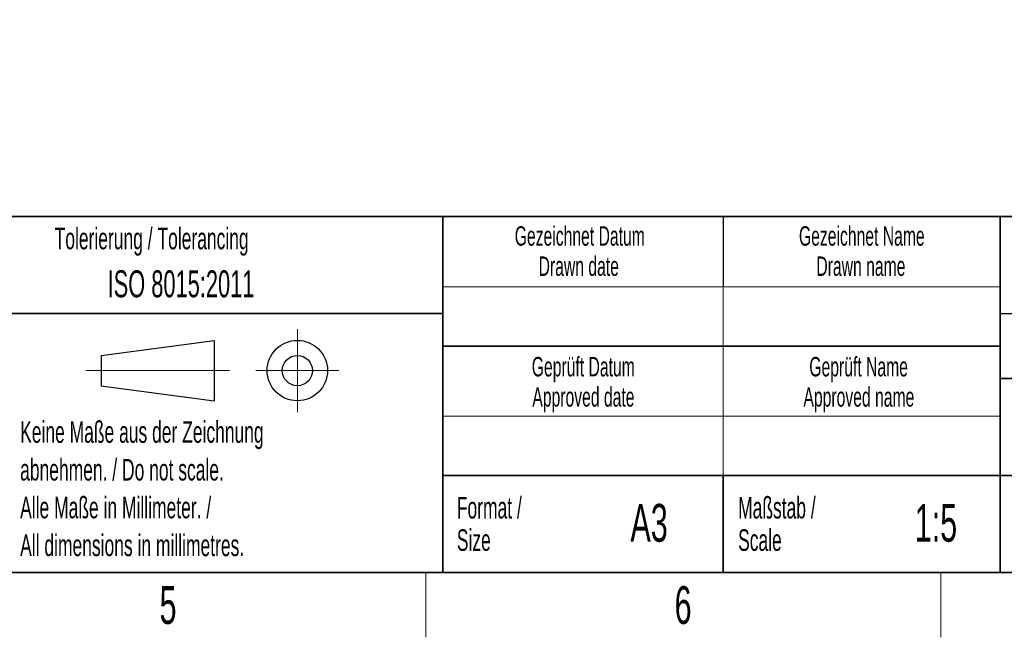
# Paper-space layout 'Blatt4' of a CAD drawing. Header units: millimetres. Extents: x 5 to 418, y 2 to 292.
# Tile 68 of 93: x 227 to 318, y 6 to 63. Entities that reach past the tile are written whole.
import ezdxf

# ---------------------------------------------------------------- set-up
doc = ezdxf.new("R2010")
doc.units = ezdxf.units.MM
doc.layers.add('SLD-0', color=7, linetype='Continuous')
doc.styles.add('SLDTEXTSTYLE0', font='TXT', dxfattribs={"width": 0.7})
doc.styles.add('SLDTEXTSTYLE1', font='TXT', dxfattribs={"width": 0.605})

psp = doc.layouts.new('Blatt4')

# ---------------------------------------------------------------- linework, layer by layer
at = {"layer": 'SLD-0', "lineweight": 35}
for p, q in [((225.617, 45), (266.33, 45)), ((266.33, 12), (266.33, 45)), ((266.33, 45), (266.33, 12)), ((318, 45), (266.33, 45)), ((318, 45), (318, 12)), ((318, 45), (318, 40.105)), ((318, 45), (408, 45)), ((318, 45), (318, 12)), ((225.617, 36), (266.33, 36)), ((266.33, 33), (318, 33)), ((408, 30), (318, 30)), ((266.33, 21), (318, 21)), ((292.33, 21), (292.33, 12)), ((318, 21), (390, 21)), ((26, 12), (408, 12)), ((225.617, 12), (266.33, 12)), ((266.33, 12), (318, 12)), ((408, 12), (318, 12))]:
    psp.add_line(p, q, dxfattribs=at)
at = {"layer": 'SLD-0'}
for p, q in [((292.33, 45), (292.33, 38.5)), ((318, 36), (408, 36))]:
    psp.add_line(p, q, dxfattribs=at)
at = {"layer": 'SLD-0', "lineweight": 18}
for p, q in [((266.33, 38.5), (318, 38.5)), ((292.33, 38.5), (292.33, 33)), ((252.84, 34.575), (252.84, 26.875)), ((292.33, 33), (292.33, 26.5)), ((233.24, 30.725), (246.54, 30.725)), ((248.99, 30.725), (256.69, 30.725)), ((266.33, 26.5), (318, 26.5)), ((292.33, 26.5), (292.33, 21)), ((264.75, 6), (264.75, 12)), ((312.5, 6), (312.5, 12))]:
    psp.add_line(p, q, dxfattribs=at)
at = {"layer": 'SLD-0', "lineweight": 25}
for p, q in [((234.64, 32.125), (245.14, 33.525)), ((245.14, 33.525), (245.14, 27.925)), ((234.64, 32.125), (234.64, 29.325)), ((234.64, 29.325), (245.14, 27.925))]:
    psp.add_line(p, q, dxfattribs=at)
for radius in [2.8, 1.4]:
    psp.add_circle((252.84, 30.725), radius, dxfattribs=at)

# ---------------------------------------------------------------- texts
at = {"layer": 'SLD-0', "color": 7, "insert": (157.293, 62.818), "char_height": 5.02708, "attachment_point": 1, "style": 'SLDTEXTSTYLE0'}
psp.add_mtext('Basisgerät mit Zubehör', dxfattribs=at)
at = {"layer": 'SLD-0', "style": 'SLDTEXTSTYLE1'}
for s, insert, char_height, attachment_point in [('Tolerierung / Tolerancing', (230.337, 43.967), 2, 1), ('Gezeichnet Datum', (279.025, 44.104), 1.8, 2), ('Gezeichnet Name', (305.171, 44.104), 1.8, 2), ('Drawn date', (278.93, 41.304), 1.8, 2), ('Drawn name', (305.087, 41.304), 1.8, 2), ('ISO 8015:2011', (235.252, 40.018), 2.5, 1), ('Geprüft Datum', (279.349, 31.985), 1.8, 2), ('Geprüft Name', (304.876, 31.985), 1.8, 2), ('Approved date', (279.362, 29.185), 1.8, 2), ('Approved name', (304.9, 29.185), 1.8, 2), ('Keine Maße aus der Zeichnung', (227.14, 26.031), 2, 1), ('abnehmen. / Do not scale.', (227.14, 22.531), 2, 1), ('Alle Maße in Millimeter. /', (227.14, 19.031), 2, 1), ('Format /', (267.625, 19.012), 2, 1), ('Maßstab /', (293.703, 19.012), 2, 1), ('A3', (285.451, 18.361), 3.5, 2), ('1:5', (312.047, 18.361), 3.5, 2), ('All dimensions in millimetres.', (227.14, 15.531), 2, 1), ('Size', (267.625, 16.012), 2, 1), ('Scale', (293.703, 16.012), 2, 1), ('5', (240.853, 10.743), 3.5, 2), ('6', (288.603, 10.743), 3.5, 2)]:
    psp.add_mtext(s, dxfattribs=dict(at, insert=insert, char_height=char_height, attachment_point=attachment_point))

doc.saveas('drawing.dxf')
